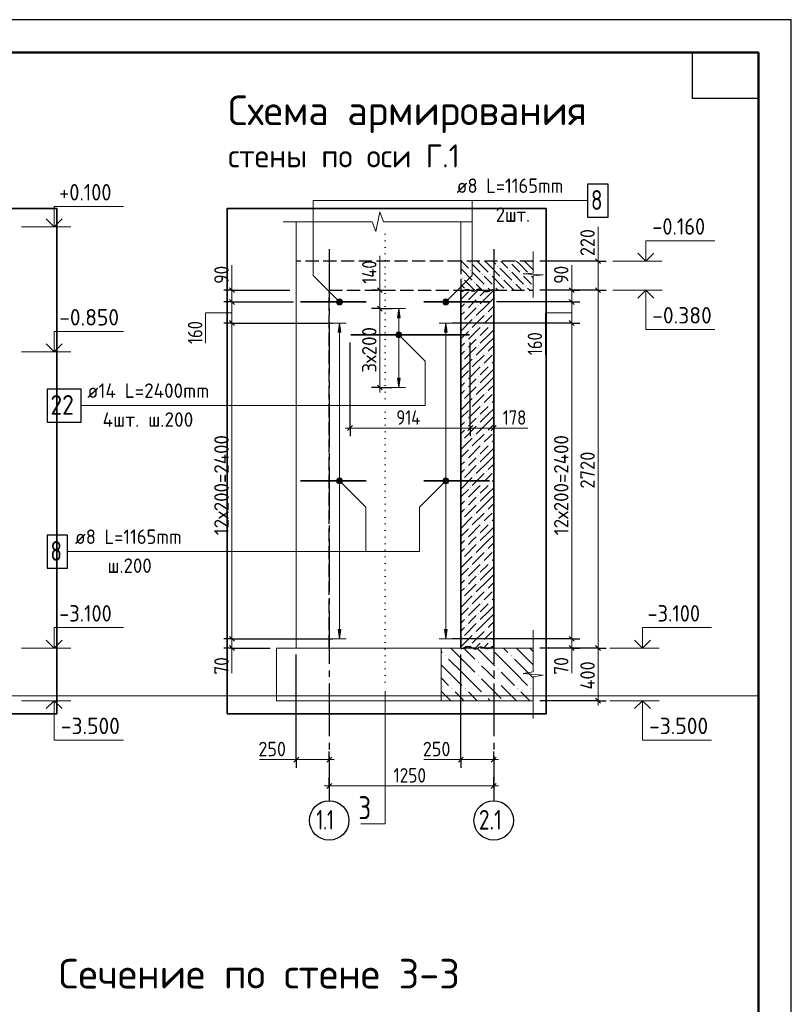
# Model space of a CAD drawing. Header units: millimetres. Extents: x 0 to 59400, y 0 to 42000.
# Tile 35 of 35: x 47671 to 59400, y 27035 to 42000. Entities that reach past the tile are written whole.
import ezdxf

# ---------------------------------------------------------------- set-up
doc = ezdxf.new("R2010")
doc.units = ezdxf.units.MM
for name, pattern in [('______2', [270, 200, -70]), ('______5', [1100, 800, -100, 100, -100]), ('______9', [100, 0, -100])]:
    doc.linetypes.add(name, pattern=pattern)
for name, color, linetype, lineweight in [('Standard', 7, 'Continuous', 25), ('Высотные отметки', 7, 'Continuous', 25), ('ЖБ Перекрытие верхний уровень', 7, '______2', 25), ('ЖБ Стена верхний уровень', 7, 'Continuous', 35), ('Заголовок чертежа', 7, 'Continuous', 25), ('Позиционная метка линия выноска', 7, 'Continuous', 13), ('Примечания', 7, 'Continuous', 13), ('Размерная линия_ общее', 7, 'Continuous', 13), ('Сечения символ', 7, 'Continuous', 25), ('Стена обрамление П-обр.', 7, 'Continuous', 35), ('Фоновоя арматура Х1', 52, 'Continuous', 25)]:
    doc.layers.add(name, color=color, linetype=linetype, lineweight=lineweight)
doc.layers.add('Оси', color=7, linetype='______5')
doc.layers.add('Размерная выноска', color=7, linetype='Continuous')
doc.layers.add('Стена ДОП арматура У', color=7, linetype='Continuous', lineweight=35, true_color=0x5a2814)
doc.styles.add('ISOCPEUR', font='txt')

msp = doc.modelspace()

# ---------------------------------------------------------------- hatches: boundary and pattern name
at = {"layer": 'ЖБ Перекрытие верхний уровень', "linetype": 'Continuous', "lineweight": 18, "transparency": 33554687}
for points in [[(54515, 38312), (54521, 38318), (54528, 38312), (54521, 38305)], [(55115, 38312), (55121, 38318), (55128, 38312), (55121, 38305)], [(54515, 38192), (54521, 38198), (54528, 38192), (54521, 38185)], [(54935, 38252), (54941, 38258), (54948, 38252), (54941, 38245)], [(55115, 38192), (55121, 38198), (55128, 38192), (55121, 38185)], [(54395, 38072), (54401, 38078), (54408, 38072), (54401, 38065)], [(54575, 38012), (54581, 38018), (54588, 38012), (54581, 38005)], [(54695, 38132), (54701, 38138), (54708, 38132), (54701, 38125)], [(54815, 38132), (54821, 38138), (54828, 38132), (54821, 38125)], [(54995, 38072), (55001, 38078), (55008, 38072), (55001, 38065)], [(55175, 38012), (55181, 38018), (55188, 38012), (55181, 38005)], [(55295, 38132), (55301, 38138), (55308, 38132), (55301, 38125)], [(55415, 38132), (55421, 38138), (55428, 38132), (55421, 38125)], [(54455, 37892), (54461, 37898), (54468, 37892), (54466, 37890), (54456, 37890)], [(54755, 37952), (54761, 37958), (54768, 37952), (54761, 37945)], [(54875, 37952), (54881, 37958), (54888, 37952), (54881, 37945)], [(55055, 37892), (55061, 37898), (55068, 37892), (55066, 37890), (55056, 37890)], [(55355, 37952), (55361, 37958), (55368, 37952), (55361, 37945)], [(55475, 37952), (55476, 37953), (55476, 37950)]]:
    msp.add_hatch(color=7, dxfattribs=at).paths.add_polyline_path(points, flags=16)
at = {"layer": 'ЖБ Стена верхний уровень', "linetype": 'Continuous', "lineweight": 18, "transparency": 33554687}
for points in [[(54524, 37890), (54521, 37887), (54518, 37890)], [(54456, 37712), (54461, 37717), (54466, 37712), (54461, 37707)], [(54636, 37772), (54641, 37777), (54646, 37772), (54641, 37767)], [(54456, 37592), (54461, 37597), (54466, 37592), (54461, 37587)], [(54636, 37652), (54641, 37657), (54646, 37652), (54641, 37647)], [(54396, 37412), (54401, 37417), (54406, 37412), (54401, 37407)], [(54576, 37472), (54581, 37477), (54586, 37472), (54581, 37467)], [(54756, 37532), (54761, 37537), (54766, 37532), (54761, 37527)], [(54876, 37532), (54876, 37532), (54876, 37531)], [(54516, 37292), (54521, 37297), (54526, 37292), (54521, 37287)], [(54696, 37352), (54701, 37357), (54706, 37352), (54701, 37347)], [(54816, 37352), (54821, 37357), (54826, 37352), (54821, 37347)], [(54456, 37112), (54461, 37117), (54466, 37112), (54461, 37107)], [(54636, 37172), (54641, 37177), (54646, 37172), (54641, 37167)], [(54456, 36992), (54461, 36997), (54466, 36992), (54461, 36987)], [(54636, 37052), (54641, 37057), (54646, 37052), (54641, 37047)], [(54396, 36812), (54401, 36817), (54406, 36812), (54401, 36807)], [(54576, 36872), (54581, 36877), (54586, 36872), (54581, 36867)], [(54756, 36932), (54761, 36937), (54766, 36932), (54761, 36927)], [(54876, 36932), (54876, 36932), (54876, 36931)], [(54516, 36692), (54521, 36697), (54526, 36692), (54521, 36687)], [(54696, 36752), (54701, 36757), (54706, 36752), (54701, 36747)], [(54816, 36752), (54821, 36757), (54826, 36752), (54821, 36747)], [(54456, 36512), (54461, 36517), (54466, 36512), (54461, 36507)], [(54636, 36572), (54641, 36577), (54646, 36572), (54641, 36567)], [(54456, 36392), (54461, 36397), (54466, 36392), (54461, 36387)], [(54636, 36452), (54641, 36457), (54646, 36452), (54641, 36447)], [(54396, 36212), (54401, 36217), (54406, 36212), (54401, 36207)], [(54576, 36272), (54581, 36277), (54586, 36272), (54581, 36267)], [(54756, 36332), (54761, 36337), (54766, 36332), (54761, 36327)], [(54876, 36332), (54876, 36332), (54876, 36331)], [(54516, 36092), (54521, 36097), (54526, 36092), (54521, 36087)], [(54696, 36152), (54701, 36157), (54706, 36152), (54701, 36147)], [(54816, 36152), (54821, 36157), (54826, 36152), (54821, 36147)], [(54456, 35912), (54461, 35917), (54466, 35912), (54461, 35907)], [(54636, 35972), (54641, 35977), (54646, 35972), (54641, 35967)], [(54456, 35792), (54461, 35797), (54466, 35792), (54461, 35787)], [(54636, 35852), (54641, 35857), (54646, 35852), (54641, 35847)], [(54396, 35612), (54401, 35617), (54406, 35612), (54401, 35607)], [(54576, 35672), (54581, 35677), (54586, 35672), (54581, 35667)], [(54756, 35732), (54761, 35737), (54766, 35732), (54761, 35727)], [(54876, 35732), (54876, 35732), (54876, 35731)], [(54516, 35492), (54521, 35497), (54526, 35492), (54521, 35487)], [(54696, 35552), (54701, 35557), (54706, 35552), (54701, 35547)], [(54816, 35552), (54821, 35557), (54826, 35552), (54821, 35547)], [(54636, 35372), (54641, 35377), (54646, 35372), (54641, 35367)], [(54456, 35312), (54461, 35317), (54466, 35312), (54461, 35307)], [(54456, 35192), (54461, 35197), (54466, 35192), (54461, 35187)], [(54636, 35252), (54641, 35257), (54646, 35252), (54641, 35247)], [(54576, 35072), (54581, 35077), (54586, 35072), (54581, 35067)], [(54756, 35132), (54761, 35137), (54766, 35132), (54761, 35127)], [(54876, 35132), (54876, 35132), (54876, 35131)], [(54396, 35012), (54401, 35017), (54406, 35012), (54401, 35007)], [(54516, 34892), (54521, 34897), (54526, 34892), (54521, 34887)], [(54696, 34952), (54701, 34957), (54706, 34952), (54701, 34947)], [(54816, 34952), (54821, 34957), (54826, 34952), (54821, 34947)], [(54636, 34772), (54641, 34777), (54646, 34772), (54641, 34767)], [(54456, 34712), (54461, 34717), (54466, 34712), (54461, 34707)], [(54456, 34592), (54461, 34597), (54466, 34592), (54461, 34587)], [(54636, 34652), (54641, 34657), (54646, 34652), (54641, 34647)], [(54576, 34472), (54581, 34477), (54586, 34472), (54581, 34467)], [(54756, 34532), (54761, 34537), (54766, 34532), (54761, 34527)], [(54876, 34532), (54876, 34532), (54876, 34531)], [(54396, 34412), (54401, 34417), (54406, 34412), (54401, 34407)], [(54516, 34292), (54521, 34297), (54526, 34292), (54521, 34287)], [(54696, 34352), (54701, 34357), (54706, 34352), (54701, 34347)], [(54816, 34352), (54821, 34357), (54826, 34352), (54821, 34347)], [(54636, 34172), (54641, 34177), (54646, 34172), (54641, 34167)], [(54456, 34112), (54461, 34117), (54466, 34112), (54461, 34107)], [(54456, 33992), (54461, 33997), (54466, 33992), (54461, 33987)], [(54636, 34052), (54641, 34057), (54646, 34052), (54641, 34047)], [(54576, 33872), (54581, 33877), (54586, 33872), (54581, 33867)], [(54756, 33932), (54761, 33937), (54766, 33932), (54761, 33927)], [(54876, 33932), (54876, 33932), (54876, 33931)], [(54396, 33812), (54401, 33817), (54406, 33812), (54401, 33807)], [(54516, 33692), (54521, 33697), (54526, 33692), (54521, 33687)], [(54696, 33752), (54701, 33757), (54706, 33752), (54701, 33747)], [(54816, 33752), (54821, 33757), (54826, 33752), (54821, 33747)], [(54636, 33572), (54641, 33577), (54646, 33572), (54641, 33567)], [(54456, 33512), (54461, 33517), (54466, 33512), (54461, 33507)], [(54456, 33392), (54461, 33397), (54466, 33392), (54461, 33387)], [(54636, 33452), (54641, 33457), (54646, 33452), (54641, 33447)], [(54576, 33272), (54581, 33277), (54586, 33272), (54581, 33267)], [(54756, 33332), (54761, 33337), (54766, 33332), (54761, 33327)], [(54876, 33332), (54876, 33332), (54876, 33331)], [(54396, 33212), (54401, 33217), (54406, 33212), (54401, 33207)], [(54516, 33092), (54521, 33097), (54526, 33092), (54521, 33087)], [(54696, 33152), (54701, 33157), (54706, 33152), (54701, 33147)], [(54816, 33152), (54821, 33157), (54826, 33152), (54821, 33147)], [(54636, 32972), (54641, 32977), (54646, 32972), (54641, 32967)], [(54456, 32912), (54461, 32917), (54466, 32912), (54461, 32907)], [(54456, 32792), (54461, 32797), (54466, 32792), (54461, 32787)], [(54636, 32852), (54641, 32857), (54646, 32852), (54641, 32847)], [(54576, 32672), (54581, 32677), (54586, 32672), (54581, 32667)], [(54756, 32732), (54761, 32737), (54766, 32732), (54761, 32727)], [(54876, 32732), (54876, 32732), (54876, 32731)], [(54396, 32612), (54401, 32617), (54406, 32612), (54401, 32607)], [(54516, 32492), (54521, 32497), (54526, 32492), (54521, 32487)], [(54696, 32552), (54701, 32557), (54706, 32552), (54701, 32547)], [(54816, 32552), (54821, 32557), (54826, 32552), (54821, 32547)]]:
    msp.add_hatch(color=7, dxfattribs=at).paths.add_polyline_path(points, flags=16)
at = {"layer": 'Позиционная метка линия выноска', "linetype": 'Continuous', "lineweight": 13, "transparency": 33554687}
for points in [[(52490, 37721), (52522, 37753), (52502, 37742)], [(52522, 37753), (52490, 37721), (52490, 37698)], [(52522, 37753), (52490, 37698), (52545, 37753)], [(52545, 37753), (52490, 37698), (52502, 37678)], [(52545, 37753), (52502, 37678), (52565, 37742)], [(52565, 37742), (52502, 37678), (52522, 37667)], [(52565, 37742), (52522, 37667), (52577, 37721)], [(52577, 37721), (52522, 37667), (52545, 37667)], [(52577, 37721), (52545, 37667), (52577, 37698)], [(54180, 37678), (54116, 37742), (54105, 37721)], [(54180, 37678), (54105, 37721), (54159, 37667)], [(54159, 37667), (54105, 37721), (54105, 37698)], [(54191, 37698), (54136, 37753), (54116, 37742)], [(54191, 37698), (54116, 37742), (54180, 37678)], [(54191, 37721), (54159, 37753), (54136, 37753)], [(54191, 37721), (54136, 37753), (54191, 37698)], [(54159, 37753), (54191, 37721), (54180, 37742)], [(52577, 37698), (52545, 37667), (52565, 37678)], [(54159, 37667), (54105, 37698), (54136, 37667)], [(54136, 37667), (54105, 37698), (54116, 37678)], [(53402, 37178), (53445, 37253), (53391, 37198)], [(53391, 37198), (53445, 37253), (53422, 37253)], [(53391, 37198), (53422, 37253), (53391, 37221)], [(53391, 37221), (53422, 37253), (53402, 37242)], [(53402, 37178), (53466, 37242), (53445, 37253)], [(53422, 37167), (53466, 37242), (53402, 37178)], [(53422, 37167), (53477, 37221), (53466, 37242)], [(53445, 37167), (53477, 37221), (53422, 37167)], [(53445, 37167), (53477, 37198), (53477, 37221)], [(53477, 37198), (53445, 37167), (53466, 37178)], [(52502, 34958), (52545, 35033), (52490, 34978)], [(52490, 34978), (52545, 35033), (52522, 35033)], [(52490, 34978), (52522, 35033), (52490, 35001)], [(52490, 35001), (52522, 35033), (52502, 35022)], [(52502, 34958), (52565, 35022), (52545, 35033)], [(52522, 34947), (52565, 35022), (52502, 34958)], [(52522, 34947), (52577, 35001), (52565, 35022)], [(54105, 35001), (54180, 34958), (54116, 35022)], [(54116, 35022), (54191, 34978), (54136, 35033)], [(54116, 35022), (54180, 34958), (54191, 34978)], [(54136, 35033), (54191, 34978), (54191, 35001)], [(54136, 35033), (54191, 35001), (54159, 35033)], [(54159, 35033), (54191, 35001), (54180, 35022)], [(52545, 34947), (52577, 35001), (52522, 34947)], [(52545, 34947), (52577, 34978), (52577, 35001)], [(52577, 34978), (52545, 34947), (52565, 34958)], [(54105, 34978), (54159, 34947), (54105, 35001)], [(54105, 35001), (54159, 34947), (54180, 34958)], [(54136, 34947), (54105, 34978), (54116, 34958)], [(54105, 34978), (54136, 34947), (54159, 34947)]]:
    msp.add_hatch(color=7, dxfattribs=at).paths.add_polyline_path(points)
at = {"layer": 'Стена ДОП арматура У', "linetype": 'Continuous', "lineweight": 13, "transparency": 33554687}
msp.add_hatch(color=7, dxfattribs=at).paths.add_polyline_path([(53454, 37470), (53434, 37610), (53414, 37470)])
msp.add_hatch(color=7, dxfattribs=at).paths.add_polyline_path([(53454, 36550), (53434, 36410), (53414, 36550)], flags=16)
at = {"layer": 'Стена обрамление П-обр.', "linetype": 'Continuous', "lineweight": 13, "transparency": 33554687}
for points in [[(52553, 37250), (52533, 37390), (52513, 37250)], [(54168, 37250), (54148, 37390), (54128, 37250)]]:
    msp.add_hatch(color=7, dxfattribs=at).paths.add_polyline_path(points)
for points in [[(52553, 32730), (52533, 32590), (52513, 32730)], [(54168, 32730), (54148, 32590), (54128, 32730)]]:
    msp.add_hatch(color=7, dxfattribs=at).paths.add_polyline_path(points, flags=16)
at = {"layer": 'Фоновоя арматура Х1', "linetype": 'Continuous', "lineweight": 18, "transparency": 33554687}
for points in [[(54135, 32332), (54141, 32338), (54148, 32332), (54141, 32325)], [(54835, 32432), (54841, 32438), (54848, 32432), (54841, 32425)], [(55135, 32332), (55141, 32338), (55148, 32332), (55141, 32325)], [(54635, 32232), (54641, 32238), (54648, 32232), (54641, 32225)], [(54635, 32032), (54641, 32038), (54648, 32032), (54641, 32025)], [(54935, 32132), (54941, 32138), (54948, 32132), (54941, 32125)], [(54935, 31932), (54941, 31938), (54948, 31932), (54941, 31925)], [(54235, 31832), (54241, 31838), (54248, 31832), (54241, 31825)], [(54435, 31832), (54441, 31838), (54448, 31832), (54441, 31825)], [(54735, 31732), (54741, 31738), (54748, 31732), (54741, 31725)], [(55235, 31832), (55241, 31838), (55248, 31832), (55241, 31825)], [(55435, 31832), (55441, 31838), (55448, 31832), (55441, 31825)]]:
    msp.add_hatch(color=7, dxfattribs=at).paths.add_polyline_path(points, flags=16)

# ---------------------------------------------------------------- linework, layer by layer
at = {"layer": 'Standard', "color": 7, "linetype": 'Continuous', "lineweight": 35, "transparency": 33554687}
for p, q in [((58900, 39900), (58900, 20500)), ((58900, 39500), (58900, 20100))]:
    msp.add_line(p, q, dxfattribs=at)
at = {"layer": 'Standard', "color": 7, "linetype": 'Continuous', "lineweight": 50, "transparency": 33554687}
msp.add_line((58900, 39400), (58900, 23200), dxfattribs=at)
at = {"layer": 'Standard', "color": 7, "linetype": 'Continuous', "lineweight": 13, "transparency": 33554687}
for p, q in [((53085, 38780), (53143, 39080)), ((53143, 39080), (53200, 38930)), ((51674, 38930), (53028, 38930)), ((53028, 38930), (53085, 38780)), ((53200, 38930), (54554, 38930)), ((54554, 38930), (54554, 38930)), ((55476, 38479), (55476, 38150)), ((55476, 38150), (55326, 38136)), ((55326, 38136), (55626, 38122)), ((55626, 38122), (55476, 38108)), ((55476, 38108), (55476, 37779)), ((50898, 37890), (50898, 37965)), ((50898, 37890), (50898, 37710)), ((53145, 37890), (53145, 37965)), ((53145, 37890), (53145, 37610)), ((56063, 37890), (56063, 37965)), ((56063, 37890), (56063, 37710)), ((55476, 37779), (55476, 37779)), ((50898, 37710), (50898, 37390)), ((53145, 37610), (53145, 36410)), ((56063, 37710), (56063, 37390)), ((50898, 37390), (50898, 32590)), ((56063, 37390), (56063, 32590)), ((53145, 36410), (53145, 36335)), ((52692, 35794), (52617, 35794)), ((52692, 35794), (54520, 35794)), ((54520, 35794), (54876, 35794)), ((54876, 35794), (54951, 35794)), ((55476, 32720), (55476, 32090)), ((50898, 32590), (50898, 32450)), ((56063, 32590), (56063, 32450)), ((50898, 32450), (50898, 32375)), ((56063, 32450), (56063, 32375)), ((55476, 32090), (55326, 32063)), ((55326, 32063), (55626, 32037)), ((55626, 32037), (55476, 32010)), ((55476, 32010), (55476, 31380)), ((55476, 31380), (55476, 31380))]:
    msp.add_line(p, q, dxfattribs=at)
at = {"layer": 'Standard', "color": 7, "linetype": 'Continuous', "lineweight": 18, "transparency": 33554687}
for p, q in [((51876, 38930), (51876, 38330)), ((54376, 38930), (54376, 38330)), ((51876, 38330), (51876, 37890)), ((51876, 32450), (51876, 37890)), ((51576, 32450), (51576, 31650)), ((54076, 32450), (51576, 32450)), ((51576, 31650), (54076, 31650))]:
    msp.add_line(p, q, dxfattribs=at)
at = {"layer": 'Standard', "color": 7, "linetype": 'Continuous', "lineweight": -3, "transparency": 33554687}
for p, q in [((50898, 37890), (50773, 37890)), ((50898, 37890), (51023, 37890)), ((50898, 37890), (51776, 37890)), ((53145, 37890), (53020, 37890)), ((53145, 37890), (53270, 37890)), ((53145, 37890), (53358, 37890)), ((56063, 37890), (55938, 37890)), ((56063, 37890), (56188, 37890)), ((50898, 37710), (50773, 37710)), ((50898, 37710), (51023, 37710)), ((50898, 37710), (51832, 37710)), ((53145, 37610), (53020, 37610)), ((53145, 37610), (53270, 37610)), ((53145, 37610), (53334, 37610)), ((56063, 37710), (55938, 37710)), ((56063, 37710), (56188, 37710)), ((50898, 37390), (50773, 37390)), ((50898, 37390), (51023, 37390)), ((50898, 37390), (52433, 37390)), ((56063, 37390), (55938, 37390)), ((56063, 37390), (56188, 37390)), ((52692, 35794), (52692, 37096)), ((53145, 36410), (53020, 36410)), ((53145, 36410), (53270, 36410)), ((53145, 36410), (53334, 36410)), ((52692, 35794), (52692, 35919)), ((54520, 35794), (54520, 35919)), ((54876, 35794), (54876, 35919)), ((52692, 35794), (52692, 35669)), ((54520, 35794), (54520, 35669)), ((54876, 35794), (54876, 35669)), ((54876, 35794), (54876, 35794)), ((50898, 32590), (50773, 32590)), ((50898, 32590), (51023, 32590)), ((50898, 32590), (52433, 32590)), ((56063, 32590), (55938, 32590)), ((56063, 32590), (56188, 32590)), ((50898, 32450), (50773, 32450)), ((50898, 32450), (51023, 32450)), ((50898, 32450), (51476, 32450)), ((56063, 32450), (55938, 32450)), ((56063, 32450), (56188, 32450))]:
    msp.add_line(p, q, dxfattribs=at)
at = {"layer": 'Standard', "color": 7, "linetype": 'Continuous', "lineweight": 25, "transparency": 33554687}
for p, q in [((50861, 37927), (50936, 37852)), ((53108, 37927), (53183, 37852)), ((56025, 37927), (56100, 37852)), ((50861, 37747), (50936, 37672)), ((56025, 37747), (56100, 37672)), ((53108, 37647), (53183, 37572)), ((50861, 37427), (50936, 37352)), ((56025, 37427), (56100, 37352)), ((53108, 36447), (53183, 36372)), ((52655, 35757), (52730, 35832)), ((54483, 35757), (54558, 35832)), ((54839, 35757), (54914, 35832)), ((50861, 32627), (50936, 32552)), ((56025, 32627), (56100, 32552)), ((50861, 32487), (50936, 32412)), ((56025, 32487), (56100, 32412))]:
    msp.add_line(p, q, dxfattribs=at)
for points in [[(0, 0), (59400, 0), (59400, 42000), (0, 42000), (0, 0)], [(58900, 41500), (58900, 40800), (57900, 40800), (57900, 41500), (58900, 41500)]]:
    msp.add_lwpolyline(points, close=True, dxfattribs=at)
at = {"layer": 'Standard', "color": 7, "linetype": 'Continuous', "lineweight": 50, "transparency": 33554687}
msp.add_lwpolyline([(2000, 41500), (58900, 41500), (58900, 500), (2000, 500), (2000, 41500)], close=True, dxfattribs=at)
at = {"layer": 'Standard', "color": 7, "linetype": 'Continuous', "lineweight": 13, "transparency": 33554687}
for points in [[(58900, 41500), (2000, 41500), (2000, 500), (58900, 500), (58900, 41500)], [(22473, 6000), (58900, 6000), (58900, 31723), (22473, 31723), (22473, 6000)]]:
    msp.add_lwpolyline(points, dxfattribs=at)
at = {"layer": 'Standard', "color": 254, "linetype": 'Continuous', "lineweight": 35, "true_color": 0xc4c4ff, "transparency": 33554687}
for points in [[(4994, 31450), (48234, 31450), (48234, 39130), (4994, 39130), (4994, 31450)], [(50823, 31450), (55676, 31450), (55676, 39130), (50823, 39130), (50823, 31450)]]:
    msp.add_lwpolyline(points, dxfattribs=at)
at = {"layer": 'Standard', "color": 7, "linetype": 'Continuous', "lineweight": -3, "transparency": 33554687}
for points in [[(56063, 37890), (56046, 37890), (56046, 37890), (56046, 37890), (56046, 37890), (56022, 37890), (56022, 37890), (55576, 37890)], [(56063, 37710), (56046, 37710), (56046, 37710), (56046, 37710), (56046, 37710), (55956, 37710), (55956, 37710), (54920, 37710)], [(56063, 37390), (56046, 37390), (56046, 37390), (56046, 37390), (56046, 37390), (55838, 37390), (55838, 37390), (54248, 37390)], [(54520, 35794), (54520, 35811), (54520, 35811), (54520, 36999), (54520, 36999), (54520, 37096)], [(56063, 32590), (56046, 32590), (56046, 32590), (54248, 32590)], [(56063, 32450), (56046, 32450), (56046, 32450), (55576, 32450)]]:
    msp.add_lwpolyline(points, dxfattribs=at)
at = {"layer": 'Высотные отметки', "color": 7, "linetype": 'Continuous', "lineweight": 35, "transparency": 33554687}
for p, q in [((48197, 38850), (48076, 38971)), ((48197, 38850), (48076, 38971)), ((48197, 38850), (48318, 38971)), ((48197, 38850), (48318, 38971)), ((57187, 38330), (57066, 38451)), ((57187, 38330), (57066, 38451)), ((57187, 38330), (57308, 38451)), ((57187, 38330), (57308, 38451)), ((57187, 37890), (57066, 37769)), ((57187, 37890), (57066, 37769)), ((57187, 37890), (57308, 37769)), ((57187, 37890), (57308, 37769)), ((48197, 36950), (48076, 37071)), ((48197, 36950), (48076, 37071)), ((48197, 36950), (48318, 37071)), ((48197, 36950), (48318, 37071)), ((48197, 32450), (48076, 32571)), ((48197, 32450), (48076, 32571)), ((48197, 32450), (48318, 32571)), ((48197, 32450), (48318, 32571)), ((57139, 32450), (57018, 32571)), ((57139, 32450), (57018, 32571)), ((57139, 32450), (57260, 32571)), ((57139, 32450), (57260, 32571)), ((48197, 31650), (48076, 31529)), ((48197, 31650), (48076, 31529)), ((48197, 31650), (48318, 31529)), ((48197, 31650), (48318, 31529)), ((57139, 31650), (57018, 31529)), ((57139, 31650), (57018, 31529)), ((57139, 31650), (57260, 31529)), ((57139, 31650), (57260, 31529))]:
    msp.add_line(p, q, dxfattribs=at)
at = {"layer": 'Высотные отметки', "color": 7, "linetype": 'Continuous', "lineweight": 13, "transparency": 33554687}
for p, q in [((47697, 38850), (48447, 38850)), ((47697, 38850), (48447, 38850)), ((56687, 38330), (57437, 38330)), ((56687, 38330), (57437, 38330)), ((56687, 37890), (57437, 37890)), ((56687, 37890), (57437, 37890)), ((47697, 36950), (48447, 36950)), ((47697, 36950), (48447, 36950)), ((47697, 32450), (48447, 32450)), ((47697, 32450), (48447, 32450)), ((56639, 32450), (57389, 32450)), ((56639, 32450), (57389, 32450)), ((47697, 31650), (48447, 31650)), ((47697, 31650), (48447, 31650)), ((56639, 31650), (57389, 31650)), ((56639, 31650), (57389, 31650))]:
    msp.add_line(p, q, dxfattribs=at)
for points in [[(48197, 38850), (48197, 39160), (49247, 39160)], [(48197, 38850), (48197, 39160), (49247, 39160)], [(57187, 38330), (57187, 38640), (58237, 38640)], [(57187, 38330), (57187, 38640), (58237, 38640)], [(57187, 37890), (57187, 37290), (58237, 37290)], [(57187, 37890), (57187, 37290), (58237, 37290)], [(48197, 36950), (48197, 37260), (49247, 37260)], [(48197, 36950), (48197, 37260), (49247, 37260)], [(48197, 32450), (48197, 32760), (49247, 32760)], [(48197, 32450), (48197, 32760), (49247, 32760)], [(57139, 32450), (57139, 32760), (58189, 32760)], [(57139, 32450), (57139, 32760), (58189, 32760)], [(48197, 31650), (48197, 31050), (49247, 31050)], [(48197, 31650), (48197, 31050), (49247, 31050)], [(57139, 31650), (57139, 31050), (58189, 31050)], [(57139, 31650), (57139, 31050), (58189, 31050)]]:
    msp.add_lwpolyline(points, dxfattribs=at)
at = {"layer": 'ЖБ Перекрытие верхний уровень', "color": 7, "linetype": '______2', "lineweight": 25, "transparency": 33554687}
for p, q in [((54376, 38330), (54376, 37890)), ((55476, 38330), (54376, 38330)), ((54876, 37890), (55476, 37890))]:
    msp.add_line(p, q, dxfattribs=at)
at = {"layer": 'ЖБ Перекрытие верхний уровень', "color": 9, "linetype": 'Continuous', "lineweight": 18, "true_color": 0xc7c7c7, "transparency": 33554687}
for p, q in [((54431, 38282), (54383, 38330)), ((54671, 38282), (54623, 38330)), ((54743, 38330), (54791, 38282)), ((54863, 38330), (54911, 38282)), ((55031, 38282), (54983, 38330)), ((55271, 38282), (55223, 38330)), ((55343, 38330), (55391, 38282)), ((55463, 38330), (55476, 38316)), ((54376, 38216), (54551, 38042)), ((54491, 38222), (54431, 38282)), ((54551, 38282), (54671, 38162)), ((54551, 38162), (54731, 37982)), ((54671, 38282), (54791, 38162)), ((54791, 38282), (54971, 38102)), ((54971, 38222), (55151, 38042)), ((55091, 38222), (55031, 38282)), ((55151, 38282), (55271, 38162)), ((55151, 38162), (55331, 37982)), ((55271, 38282), (55391, 38162)), ((55391, 38282), (55476, 38196)), ((54431, 38042), (54583, 37890)), ((54791, 38042), (54731, 38102)), ((54851, 37982), (54791, 38042)), ((54851, 38102), (55031, 37922)), ((55031, 38042), (55183, 37890)), ((55391, 38042), (55331, 38102)), ((55451, 37982), (55391, 38042)), ((55451, 38102), (55476, 38076)), ((54376, 37976), (54431, 37922)), ((54703, 37890), (54611, 37982)), ((54791, 37922), (54823, 37890)), ((54911, 37922), (54943, 37890)), ((55303, 37890), (55211, 37982)), ((55391, 37922), (55423, 37890))]:
    msp.add_line(p, q, dxfattribs=at)
at = {"layer": 'ЖБ Стена верхний уровень', "color": 251, "linetype": 'Continuous', "lineweight": 18, "true_color": 0x494949, "transparency": 33554687}
for p, q in [((54399, 37890), (54376, 37867)), ((54376, 37747), (54491, 37862)), ((54639, 37890), (54491, 37742)), ((54759, 37890), (54671, 37802)), ((54791, 37802), (54876, 37887)), ((54551, 37682), (54611, 37742)), ((54791, 37802), (54671, 37682)), ((54876, 37767), (54791, 37682)), ((54431, 37682), (54376, 37627)), ((54611, 37622), (54431, 37442)), ((54491, 37622), (54551, 37682)), ((54791, 37682), (54611, 37502)), ((54876, 37647), (54791, 37562)), ((54431, 37562), (54376, 37507)), ((54551, 37442), (54376, 37267)), ((54731, 37502), (54551, 37322)), ((54731, 37382), (54791, 37442)), ((54791, 37442), (54851, 37502)), ((54671, 37322), (54491, 37142)), ((54791, 37322), (54671, 37202)), ((54791, 37202), (54876, 37287)), ((54876, 37407), (54851, 37382)), ((54376, 37147), (54491, 37262)), ((54551, 37082), (54611, 37142)), ((54791, 37202), (54671, 37082)), ((54876, 37167), (54791, 37082)), ((54431, 37082), (54376, 37027)), ((54611, 37022), (54431, 36842)), ((54491, 37022), (54551, 37082)), ((54791, 37082), (54611, 36902)), ((54876, 37047), (54791, 36962)), ((54431, 36962), (54376, 36907)), ((54551, 36842), (54376, 36667)), ((54731, 36902), (54551, 36722)), ((54731, 36782), (54791, 36842)), ((54791, 36842), (54851, 36902)), ((54671, 36722), (54491, 36542)), ((54791, 36722), (54671, 36602)), ((54791, 36602), (54876, 36687)), ((54876, 36807), (54851, 36782)), ((54376, 36547), (54491, 36662)), ((54551, 36482), (54611, 36542)), ((54791, 36602), (54671, 36482)), ((54876, 36567), (54791, 36482)), ((54431, 36482), (54376, 36427)), ((54611, 36422), (54431, 36242)), ((54491, 36422), (54551, 36482)), ((54791, 36482), (54611, 36302)), ((54876, 36447), (54791, 36362)), ((54431, 36362), (54376, 36307)), ((54551, 36242), (54376, 36067)), ((54731, 36302), (54551, 36122)), ((54731, 36182), (54791, 36242)), ((54791, 36242), (54851, 36302)), ((54671, 36122), (54491, 35942)), ((54791, 36122), (54671, 36002)), ((54791, 36002), (54876, 36087)), ((54876, 36207), (54851, 36182)), ((54376, 35947), (54491, 36062)), ((54551, 35882), (54611, 35942)), ((54791, 36002), (54671, 35882)), ((54876, 35967), (54791, 35882)), ((54431, 35882), (54376, 35827)), ((54611, 35822), (54431, 35642)), ((54491, 35822), (54551, 35882)), ((54791, 35882), (54611, 35702)), ((54876, 35847), (54791, 35762)), ((54431, 35762), (54376, 35707)), ((54551, 35642), (54376, 35467)), ((54731, 35702), (54551, 35522)), ((54731, 35582), (54791, 35642)), ((54791, 35642), (54851, 35702)), ((54671, 35522), (54491, 35342)), ((54791, 35522), (54671, 35402)), ((54791, 35402), (54876, 35487)), ((54876, 35607), (54851, 35582)), ((54376, 35347), (54491, 35462)), ((54551, 35282), (54611, 35342)), ((54791, 35402), (54671, 35282)), ((54876, 35367), (54791, 35282)), ((54431, 35282), (54376, 35227)), ((54611, 35222), (54431, 35042)), ((54491, 35222), (54551, 35282)), ((54791, 35282), (54611, 35102)), ((54876, 35247), (54791, 35162)), ((54431, 35162), (54376, 35107)), ((54551, 35042), (54376, 34867)), ((54731, 35102), (54551, 34922)), ((54731, 34982), (54791, 35042)), ((54791, 35042), (54851, 35102)), ((54671, 34922), (54491, 34742)), ((54791, 34922), (54671, 34802)), ((54791, 34802), (54876, 34887)), ((54876, 35007), (54851, 34982)), ((54376, 34747), (54491, 34862)), ((54551, 34682), (54611, 34742)), ((54791, 34802), (54671, 34682)), ((54876, 34767), (54791, 34682)), ((54431, 34682), (54376, 34627)), ((54611, 34622), (54431, 34442)), ((54491, 34622), (54551, 34682)), ((54791, 34682), (54611, 34502)), ((54876, 34647), (54791, 34562)), ((54431, 34562), (54376, 34507)), ((54551, 34442), (54376, 34267)), ((54731, 34502), (54551, 34322)), ((54731, 34382), (54791, 34442)), ((54791, 34442), (54851, 34502)), ((54671, 34322), (54491, 34142)), ((54791, 34322), (54671, 34202)), ((54791, 34202), (54876, 34287)), ((54876, 34407), (54851, 34382)), ((54376, 34147), (54491, 34262)), ((54551, 34082), (54611, 34142)), ((54791, 34202), (54671, 34082)), ((54876, 34167), (54791, 34082)), ((54431, 34082), (54376, 34027)), ((54611, 34022), (54431, 33842)), ((54491, 34022), (54551, 34082)), ((54791, 34082), (54611, 33902)), ((54876, 34047), (54791, 33962)), ((54431, 33962), (54376, 33907)), ((54551, 33842), (54376, 33667)), ((54731, 33902), (54551, 33722)), ((54731, 33782), (54791, 33842)), ((54791, 33842), (54851, 33902)), ((54671, 33722), (54491, 33542)), ((54791, 33722), (54671, 33602)), ((54791, 33602), (54876, 33687)), ((54876, 33807), (54851, 33782)), ((54376, 33547), (54491, 33662)), ((54551, 33482), (54611, 33542)), ((54791, 33602), (54671, 33482)), ((54876, 33567), (54791, 33482)), ((54431, 33482), (54376, 33427)), ((54611, 33422), (54431, 33242)), ((54491, 33422), (54551, 33482)), ((54791, 33482), (54611, 33302)), ((54876, 33447), (54791, 33362)), ((54431, 33362), (54376, 33307)), ((54551, 33242), (54376, 33067)), ((54731, 33302), (54551, 33122)), ((54731, 33182), (54791, 33242)), ((54791, 33242), (54851, 33302)), ((54671, 33122), (54491, 32942)), ((54791, 33122), (54671, 33002)), ((54791, 33002), (54876, 33087)), ((54876, 33207), (54851, 33182)), ((54376, 32947), (54491, 33062)), ((54551, 32882), (54611, 32942)), ((54791, 33002), (54671, 32882)), ((54876, 32967), (54791, 32882)), ((54431, 32882), (54376, 32827)), ((54611, 32822), (54431, 32642)), ((54491, 32822), (54551, 32882)), ((54791, 32882), (54611, 32702)), ((54876, 32847), (54791, 32762)), ((54431, 32762), (54376, 32707)), ((54551, 32642), (54376, 32467)), ((54731, 32702), (54551, 32522)), ((54731, 32582), (54791, 32642)), ((54791, 32642), (54851, 32702)), ((54671, 32522), (54599, 32450)), ((54791, 32522), (54719, 32450)), ((54839, 32450), (54876, 32487)), ((54876, 32607), (54851, 32582)), ((54479, 32450), (54491, 32462))]:
    msp.add_line(p, q, dxfattribs=at)
at = {"layer": 'ЖБ Стена верхний уровень', "color": 7, "linetype": 'Continuous', "lineweight": 35, "transparency": 33554687}
for p, q in [((54376, 37890), (54376, 32450)), ((54876, 32450), (54876, 37890))]:
    msp.add_line(p, q, dxfattribs=at)
at = {"layer": 'Оси', "color": 8, "linetype": '______5', "lineweight": -3, "transparency": 33554687}
for p, q in [((52376, 38510), (52376, 30130)), ((54876, 38510), (54876, 30130))]:
    msp.add_line(p, q, dxfattribs=at)
at = {"layer": 'Оси', "color": 7, "linetype": 'Continuous', "lineweight": -3, "transparency": 33554687}
for centre in [(52376, 29830), (54876, 29830)]:
    msp.add_circle(centre, 300, dxfattribs=at)
at = {"layer": 'Позиционная метка линия выноска', "color": 7, "linetype": 'Continuous', "lineweight": 13, "transparency": 33554687}
for p, q in [((52502, 37742), (52502, 37742)), ((52565, 37742), (52565, 37742)), ((54116, 37742), (54116, 37742)), ((54180, 37742), (54180, 37742)), ((52502, 37678), (52502, 37678)), ((52565, 37678), (52565, 37678)), ((54116, 37678), (54116, 37678)), ((54180, 37678), (54180, 37678)), ((53402, 37242), (53402, 37242)), ((53402, 37178), (53402, 37178)), ((53466, 37242), (53466, 37242)), ((53466, 37178), (53466, 37178)), ((52502, 35022), (52502, 35022)), ((52565, 35022), (52565, 35022)), ((54116, 35022), (54116, 35022)), ((54180, 35022), (54180, 35022)), ((52502, 34958), (52502, 34958)), ((52565, 34958), (52565, 34958)), ((54116, 34958), (54116, 34958)), ((54180, 34958), (54180, 34958))]:
    msp.add_line(p, q, dxfattribs=at)
for points in [[(54548, 39250), (52133, 39250), (52133, 38110), (52533, 37710)], [(56304, 39250), (54548, 39250), (54548, 38110), (54148, 37710)], [(48611, 36135), (53834, 36135), (53834, 36810), (53434, 37210)], [(48407, 33915), (53748, 33915), (53748, 34590), (54148, 34990)], [(53748, 33915), (52933, 33915), (52933, 34590), (52533, 34990)]]:
    msp.add_lwpolyline(points, dxfattribs=at)
for centre in [(52533, 37710), (54148, 37710), (53434, 37210), (52533, 34990), (54148, 34990)]:
    msp.add_circle(centre, 45, dxfattribs=at)
at = {"layer": 'Примечания', "color": 253, "linetype": '______2', "lineweight": -3, "true_color": 0xababab, "transparency": 33554687}
for p, q in [((54376, 38330), (51876, 38330)), ((52376, 32450), (52376, 37890)), ((52376, 37890), (54376, 37890)), ((54376, 37890), (54876, 37890)), ((54876, 32450), (54376, 32450))]:
    msp.add_line(p, q, dxfattribs=at)
at = {"layer": 'Примечания', "color": 7, "linetype": 'Continuous', "lineweight": 25, "transparency": 33554687}
for points in [[(54476, 37895), (54462, 37895), (54446, 37894), (54431, 37890), (54420, 37883), (54410, 37875), (54398, 37869), (54383, 37865), (54376, 37864)], [(54876, 37895), (54862, 37895), (54846, 37894), (54831, 37890), (54820, 37883), (54810, 37875), (54798, 37869), (54783, 37865), (54768, 37862), (54752, 37865), (54738, 37869), (54724, 37874), (54712, 37881), (54700, 37887), (54689, 37894), (54676, 37900), (54660, 37903), (54644, 37902), (54629, 37899), (54617, 37893), (54607, 37885), (54596, 37878), (54582, 37873), (54566, 37872), (54550, 37875), (54536, 37879), (54523, 37885), (54509, 37889), (54495, 37894), (54480, 37897), (54476, 37897)], [(54376, 32445), (54391, 32445), (54407, 32446), (54422, 32450), (54433, 32457), (54443, 32465), (54455, 32471), (54470, 32475), (54485, 32477), (54501, 32475), (54515, 32471), (54529, 32466), (54541, 32459), (54552, 32452), (54564, 32446), (54577, 32440), (54592, 32437), (54608, 32438), (54624, 32441), (54636, 32447), (54646, 32455), (54657, 32462), (54671, 32467), (54687, 32468), (54702, 32465), (54716, 32460), (54730, 32455), (54744, 32450), (54758, 32446), (54773, 32443), (54776, 32443)], [(54776, 32445), (54791, 32445), (54807, 32446), (54822, 32450), (54833, 32457), (54843, 32465), (54855, 32471), (54870, 32475), (54876, 32476)]]:
    msp.add_lwpolyline(points, dxfattribs=at)
at = {"layer": 'Размерная выноска', "color": 7, "linetype": 'Continuous', "lineweight": 13, "transparency": 33554687}
for p, q in [((56463, 38330), (56463, 38850)), ((53145, 37890), (53145, 38410)), ((50898, 38270), (50898, 37890)), ((56063, 38270), (56063, 37890)), ((54876, 35794), (55396, 35794)), ((50898, 32450), (50898, 32070)), ((56063, 32450), (56063, 32070)), ((51316, 30755), (51876, 30755)), ((53816, 30755), (54376, 30755))]:
    msp.add_line(p, q, dxfattribs=at)
for points in [[(50898, 37545), (50498, 37545), (50498, 37085)], [(56063, 37545), (55663, 37545), (55663, 36905)]]:
    msp.add_lwpolyline(points, dxfattribs=at)
at = {"layer": 'Размерная линия_ общее', "color": 253, "linetype": 'Continuous', "lineweight": -3, "true_color": 0xa0a0a0, "transparency": 33554687}
for p, q in [((56463, 38330), (56338, 38330)), ((56463, 38330), (56588, 38330)), ((56463, 37890), (56338, 37890)), ((56463, 37890), (56588, 37890)), ((56463, 32450), (56338, 32450)), ((56463, 32450), (56588, 32450)), ((56463, 31650), (55576, 31650)), ((56463, 31650), (56338, 31650)), ((56463, 31650), (56588, 31650)), ((51876, 30755), (51876, 30880)), ((52376, 30755), (52376, 30880)), ((54376, 30755), (54376, 30880)), ((54876, 30755), (54876, 30880)), ((51876, 30755), (51876, 30630)), ((52376, 30755), (52376, 30630)), ((52376, 30755), (52376, 30755)), ((54376, 30755), (54376, 30630)), ((54876, 30755), (54876, 30630)), ((54876, 30755), (54876, 30755)), ((52376, 30355), (52376, 30480)), ((54876, 30355), (54876, 30480)), ((52376, 30355), (52376, 30230)), ((52376, 30355), (52376, 30230)), ((54876, 30355), (54876, 30230)), ((54876, 30355), (54876, 30230))]:
    msp.add_line(p, q, dxfattribs=at)
at = {"layer": 'Размерная линия_ общее', "color": 7, "linetype": 'Continuous', "lineweight": 25, "transparency": 33554687}
for p, q in [((56425, 38367), (56500, 38292)), ((56425, 37927), (56500, 37852)), ((56425, 32487), (56500, 32412)), ((56425, 31687), (56500, 31612)), ((51914, 30792), (51839, 30717)), ((52414, 30792), (52339, 30717)), ((54414, 30792), (54339, 30717)), ((54914, 30792), (54839, 30717)), ((52339, 30317), (52414, 30392)), ((54839, 30317), (54914, 30392))]:
    msp.add_line(p, q, dxfattribs=at)
at = {"layer": 'Размерная линия_ общее', "color": 7, "linetype": 'Continuous', "lineweight": 13, "transparency": 33554687}
for p, q in [((56463, 38330), (56463, 38405)), ((56463, 38330), (56463, 37890)), ((56463, 37890), (56463, 32450)), ((56463, 32450), (56463, 31650)), ((56463, 31650), (56463, 31575)), ((51876, 30755), (51801, 30755)), ((52376, 30755), (51876, 30755)), ((52376, 30755), (52451, 30755)), ((54376, 30755), (54301, 30755)), ((54876, 30755), (54376, 30755)), ((54876, 30755), (54951, 30755)), ((52376, 30355), (52301, 30355)), ((52376, 30355), (54876, 30355)), ((54876, 30355), (54951, 30355))]:
    msp.add_line(p, q, dxfattribs=at)
at = {"layer": 'Размерная линия_ общее', "color": 253, "linetype": 'Continuous', "lineweight": -3, "true_color": 0xa0a0a0, "transparency": 33554687}
for points in [[(56463, 38330), (56446, 38330), (56446, 38330), (56446, 38330), (56446, 38330), (55576, 38330)], [(56463, 37890), (56446, 37890), (56446, 37890), (56446, 37890), (56446, 37890), (55576, 37890)], [(51876, 30755), (51876, 31630), (51876, 31630), (51876, 32350)], [(54376, 30755), (54376, 32047), (54376, 32047), (54376, 32350)], [(56463, 32450), (56446, 32450), (56446, 32450), (55576, 32450)]]:
    msp.add_lwpolyline(points, dxfattribs=at)
at = {"layer": 'Сечения символ', "color": 7, "linetype": '______9', "lineweight": 13, "transparency": 33554687}
msp.add_line((53229, 38740), (53229, 31796), dxfattribs=at)
at = {"layer": 'Сечения символ', "color": 7, "linetype": 'Continuous', "lineweight": 13, "transparency": 33554687}
msp.add_lwpolyline([(53229, 31796), (53229, 29780), (52859, 29780)], dxfattribs=at)
at = {"layer": 'Стена ДОП арматура У', "color": 251, "linetype": 'Continuous', "lineweight": 13, "true_color": 0x494949, "transparency": 33554687}
for p, q in [((53434, 37610), (53334, 37610)), ((53434, 37610), (53414, 37470)), ((53454, 37470), (53434, 37610)), ((53434, 37610), (53534, 37610)), ((53434, 37610), (53434, 37610)), ((53414, 37470), (53454, 37470)), ((53434, 36550), (53434, 37470)), ((53434, 36410), (53414, 36550)), ((53414, 36550), (53454, 36550)), ((53454, 36550), (53434, 36410)), ((53434, 36410), (53334, 36410)), ((53434, 36410), (53534, 36410)), ((53434, 36410), (53434, 36410))]:
    msp.add_line(p, q, dxfattribs=at)
at = {"layer": 'Стена ДОП арматура У', "color": 19, "linetype": 'Continuous', "lineweight": 35, "true_color": 0x5a2814, "transparency": 33554687}
msp.add_line((52706, 37210), (54506, 37210), dxfattribs=at)
at = {"layer": 'Стена ДОП арматура У', "color": 7, "linetype": 'Continuous', "lineweight": 25, "transparency": 33554687}
msp.add_lwpolyline([(48088, 35885), (48608, 35885), (48608, 36385), (48088, 36385), (48088, 35885)], dxfattribs=at)
at = {"layer": 'Стена обрамление П-обр.', "color": 7, "linetype": 'Continuous', "lineweight": 35, "transparency": 33554687}
for p, q in [((51940, 37710), (52940, 37710)), ((54812, 37710), (53812, 37710)), ((51940, 34990), (52940, 34990)), ((54812, 34990), (53812, 34990))]:
    msp.add_line(p, q, dxfattribs=at)
at = {"layer": 'Стена обрамление П-обр.', "color": 251, "linetype": 'Continuous', "lineweight": 13, "true_color": 0x494949, "transparency": 33554687}
for p, q in [((52533, 37390), (52433, 37390)), ((52533, 37390), (52513, 37250)), ((52553, 37250), (52533, 37390)), ((52533, 37390), (52633, 37390)), ((52533, 37390), (52533, 37390)), ((54148, 37390), (54048, 37390)), ((54148, 37390), (54128, 37250)), ((54168, 37250), (54148, 37390)), ((54148, 37390), (54248, 37390)), ((54148, 37390), (54148, 37390)), ((52513, 37250), (52553, 37250)), ((52533, 32730), (52533, 37250)), ((54128, 37250), (54168, 37250)), ((54148, 32730), (54148, 37250)), ((52533, 32590), (52513, 32730)), ((52513, 32730), (52553, 32730)), ((52553, 32730), (52533, 32590)), ((54148, 32590), (54128, 32730)), ((54128, 32730), (54168, 32730)), ((54168, 32730), (54148, 32590)), ((52533, 32590), (52433, 32590)), ((52533, 32590), (52633, 32590)), ((52533, 32590), (52533, 32590)), ((54148, 32590), (54048, 32590)), ((54148, 32590), (54248, 32590)), ((54148, 32590), (54148, 32590))]:
    msp.add_line(p, q, dxfattribs=at)
at = {"layer": 'Стена обрамление П-обр.', "color": 7, "linetype": 'Continuous', "lineweight": 25, "transparency": 33554687}
for points in [[(56304, 39000), (56614, 39000), (56614, 39500), (56304, 39500), (56304, 39000)], [(48088, 33665), (48398, 33665), (48398, 34165), (48088, 34165), (48088, 33665)]]:
    msp.add_lwpolyline(points, dxfattribs=at)
at = {"layer": 'Фоновоя арматура Х1', "color": 7, "linetype": 'Continuous', "lineweight": 13, "transparency": 33554687}
for p, q in [((54076, 32450), (54076, 31650)), ((54376, 32450), (54076, 32450)), ((55476, 32450), (54876, 32450)), ((54076, 31650), (55476, 31650))]:
    msp.add_line(p, q, dxfattribs=at)
at = {"layer": 'Фоновоя арматура Х1', "color": 252, "linetype": 'Continuous', "lineweight": 18, "true_color": 0x8f8f8f, "transparency": 33554687}
for p, q in [((54076, 32396), (54091, 32382)), ((54391, 32282), (54223, 32450)), ((54423, 32450), (54591, 32282)), ((54623, 32450), (54891, 32182)), ((55191, 32082), (54891, 32382)), ((55023, 32450), (55091, 32382)), ((55391, 32282), (55223, 32450)), ((55423, 32450), (55476, 32396)), ((54191, 32082), (54076, 32196)), ((54191, 32282), (54391, 32082)), ((54391, 32282), (54591, 32082)), ((54791, 32082), (54691, 32182)), ((55191, 32282), (55391, 32082)), ((55391, 32282), (55476, 32196)), ((54191, 32082), (54391, 31882)), ((54391, 32082), (54691, 31782)), ((54891, 31982), (54791, 32082)), ((54991, 32082), (55191, 31882)), ((55191, 32082), (55391, 31882)), ((55391, 32082), (55476, 31996)), ((54076, 31996), (54191, 31882)), ((54691, 31982), (54991, 31682)), ((54991, 31882), (55223, 31650)), ((54076, 31796), (54223, 31650)), ((54391, 31682), (54291, 31782)), ((54491, 31782), (54623, 31650)), ((55391, 31682), (55291, 31782)), ((54423, 31650), (54391, 31682)), ((54791, 31682), (54823, 31650)), ((55423, 31650), (55391, 31682))]:
    msp.add_line(p, q, dxfattribs=at)

# ---------------------------------------------------------------- texts
at = {"layer": 'Standard', "color": 7, "linetype": 'Continuous', "lineweight": 25, "transparency": 33554687, "char_height": 220, "attachment_point": 7, "style": 'ISOCPEUR'}
for s, insert, width in [('\\W0.93;2шт.', (54908, 38927), 718.33), ('\\W0.83;914', (53397, 35844), 531.43), ('\\W0.83;178', (55014, 35844), 508.57)]:
    msp.add_mtext(s, dxfattribs=dict(at, insert=insert, width=width))
at = {"layer": 'Standard', "color": 7, "linetype": 'Continuous', "lineweight": 25, "transparency": 33554687, "char_height": 220, "attachment_point": 7, "rotation": 90, "style": 'ISOCPEUR'}
for s, insert, width in [('\\W0.83;140', (53095, 37987), 531.42), ('\\W0.87;90', (50848, 37987), 403.92), ('\\W0.87;90', (56013, 37987), 403.92), ('\\W0.83;160', (50448, 37071), 508.57), ('\\W0.95;3х200', (53095, 36636), 873.36), ('\\W0.83;160', (55613, 36901), 508.57), ('\\W0.95;12х200=2400', (50848, 34165), 1775.25), ('\\W0.95;12х200=2400', (56013, 34165), 1775.25), ('\\W0.87;70', (50848, 32046), 403.93), ('\\W0.87;70', (56013, 32046), 403.93)]:
    msp.add_mtext(s, dxfattribs=dict(at, insert=insert, width=width))
at = {"layer": 'Высотные отметки', "color": 7, "linetype": 'Continuous', "lineweight": 25, "transparency": 33554687, "char_height": 250, "attachment_point": 7, "style": 'ISOCPEUR'}
for s, insert, width in [('\\W0.90;+0.100', (48272, 39252), 1011.77), ('\\W0.90;-0.160', (57287, 38732), 1011.77), ('\\W0.95;-0.850', (48272, 37352), 1067.87), ('\\W0.95;-0.380', (57287, 37382), 1067.86), ('\\W0.90;-3.100', (48272, 32852), 1011.77), ('\\W0.90;-3.100', (57214, 32852), 1011.77), ('\\W0.95;-3.500', (48297, 31142), 1067.86), ('\\W0.95;-3.500', (57239, 31142), 1067.86)]:
    msp.add_mtext(s, dxfattribs=dict(at, insert=insert, width=width))
at = {"layer": 'Заголовок чертежа', "color": 7, "linetype": 'Continuous', "lineweight": 50, "transparency": 33554687, "attachment_point": 7, "style": 'ISOCPEUR'}
for s, insert, char_height, width in [('\\W0.98;Схема армирования', (50840, 40275), 450, 5752.75), ('\\W0.96;стены по оси Г.1', (50840, 39755), 350, 3807.1), ('\\W0.99;Сечение по стене 3-3', (48266, 27275), 450, 6428.15)]:
    msp.add_mtext(s, dxfattribs=dict(at, insert=insert, char_height=char_height, width=width))
at = {"layer": 'Оси', "color": 7, "linetype": 'Continuous', "lineweight": 25, "transparency": 33554687, "char_height": 300, "attachment_point": 7, "style": 'ISOCPEUR'}
for s, insert, width in [('\\W0.68;1.1', (52181, 29690), 492.5), ('\\W0.79;2.1', (54651, 29690), 568.07)]:
    msp.add_mtext(s, dxfattribs=dict(at, insert=insert, width=width))
at = {"layer": 'Размерная линия_ общее', "color": 7, "linetype": 'Continuous', "lineweight": 25, "transparency": 33554687, "char_height": 220, "attachment_point": 7, "rotation": 90, "style": 'ISOCPEUR'}
for s, insert, width in [('\\W0.91;220', (56413, 38407), 561.98), ('\\W0.93;2720', (56413, 34873), 718.09), ('\\W0.92;400', (56413, 31819), 584.44)]:
    msp.add_mtext(s, dxfattribs=dict(at, insert=insert, width=width))
at = {"layer": 'Размерная линия_ общее', "color": 7, "linetype": 'Continuous', "lineweight": 25, "transparency": 33554687, "char_height": 220, "attachment_point": 7, "style": 'ISOCPEUR'}
for s, insert, width in [('\\W0.91;250', (51299, 30805), 562), ('\\W0.91;250', (53799, 30805), 562), ('\\W0.87;1250', (53351, 30405), 666.9)]:
    msp.add_mtext(s, dxfattribs=dict(at, insert=insert, width=width))
at = {"layer": 'Сечения символ', "color": 7, "linetype": 'Continuous', "lineweight": 35, "transparency": 33554687, "insert": (52820, 29848), "char_height": 350, "width": 380.81, "attachment_point": 7, "style": 'ISOCPEUR'}
msp.add_mtext('\\W0.78;3', dxfattribs=at)
at = {"layer": 'Стена ДОП арматура У', "color": 7, "linetype": 'Continuous', "lineweight": 13, "transparency": 33554687, "attachment_point": 7, "style": 'ISOCPEUR'}
for s, insert, char_height, width in [('\\W0.96;ø14 L=2400mm ', (48700, 36252), 220, 2194.71), ('\\W0.87;22', (48138, 35995), 300, 550.8), ('\\W0.97;4шт. ш.200 ', (48931, 35812), 220, 1734.41)]:
    msp.add_mtext(s, dxfattribs=dict(at, insert=insert, char_height=char_height, width=width))
at = {"layer": 'Стена обрамление П-обр.', "color": 7, "linetype": 'Continuous', "lineweight": 13, "transparency": 33554687, "attachment_point": 7, "style": 'ISOCPEUR'}
for s, insert, char_height, width in [('\\W0.93;ø8 L=1165mm ', (54314, 39367), 220, 1949.98), ('\\W0.78;8', (56354, 39110), 300, 326.41), ('\\W0.93;ø8 L=1165mm ', (48512, 34032), 220, 1949.98), ('\\W0.78;8', (48138, 33775), 300, 326.41), ('\\W0.95;ш.200 ', (49007, 33592), 220, 962.13)]:
    msp.add_mtext(s, dxfattribs=dict(at, insert=insert, char_height=char_height, width=width))

doc.saveas('drawing.dxf')
